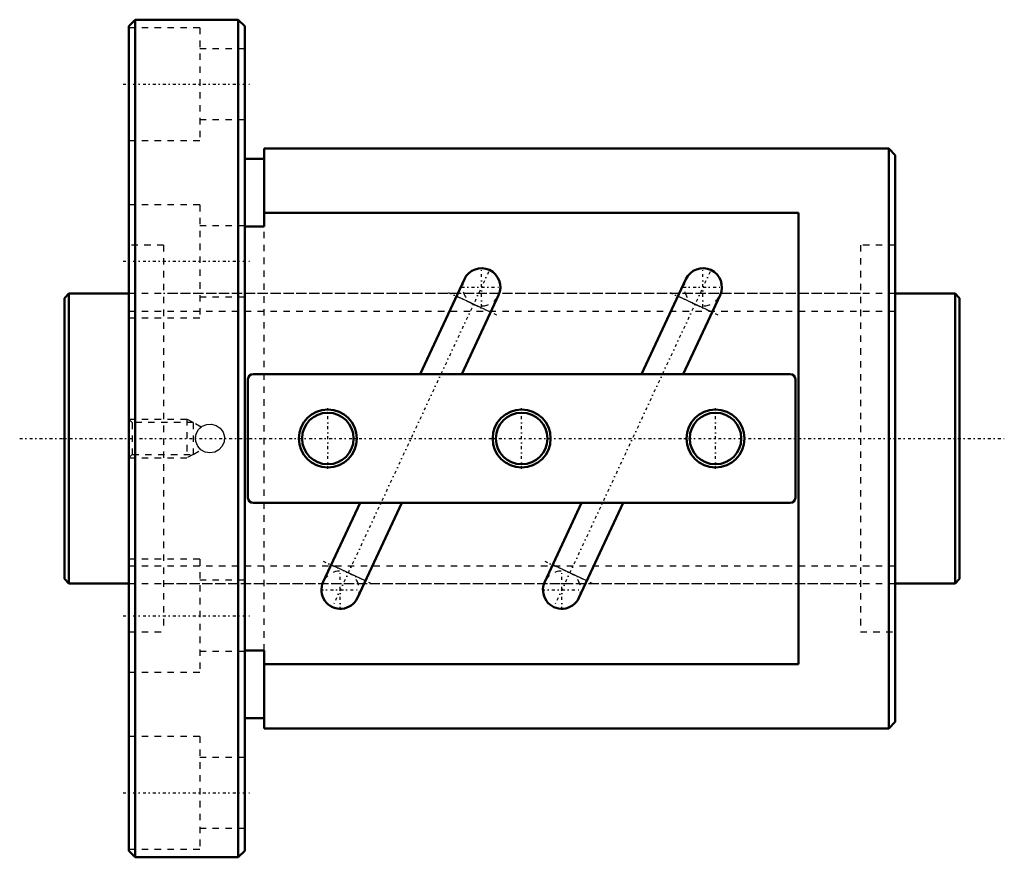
# Model space of a CAD drawing. Header units: millimetres. Extents: x -7 to 146, y -65 to 65.
import ezdxf

# ---------------------------------------------------------------- set-up
doc = ezdxf.new("R2010")
doc.units = ezdxf.units.MM
doc.linetypes.add('Center', pattern=[1.5, 0.45, -0.5, 0.05, -0.5])
doc.linetypes.add('Dashed', pattern=[2, 1, -1])
for name, color, linetype, lineweight in [('2d ConnectionPoints', 7, 'Continuous', 50), ('AM_0', 7, 'Continuous', 50), ('AM_4', 3, 'Continuous', 25), ('AM_5', 3, 'Continuous', 25), ('AM_7', 7, 'Center', 25), ('AM_9', 6, 'Dashed', 25)]:
    doc.layers.add(name, color=color, linetype=linetype, lineweight=lineweight)

# ---------------------------------------------------------------- blocks, each defined once
blk = doc.blocks.new('1_BNF_4512_5RR_Nut_0_in_BNF4512V_5RRG1_139LC0_000_rev_0')
at = {"layer": 'AM_0'}
for p, q in [((11, 65), (10, 64)), ((27, 65), (11, 65)), ((11, 65), (11, -65)), ((28, 64), (27, 65)), ((27, 65), (27, -65)), ((10, 64), (10, -64)), ((28, 64), (28, -64)), ((31, 45), (31, 32.92)), ((128, 45), (31, 45)), ((129, 44), (128, 45)), ((128, 45), (128, -45)), ((31, 43.4), (28, 43.4)), ((129, 44), (129, -44)), ((114, 35), (31, 35)), ((114, -35), (114, 35)), ((31, 32.92), (28, 32.92)), ((62.1, 24.74), (55.23, 10)), ((96.5, 24.74), (89.63, 10)), ((61.7, 10), (67.42, 22.26)), ((96.1, 10), (101.82, 22.26)), ((28.5, 9.2), (28.5, -9.2)), ((112.7, 10), (29.3, 10)), ((113.5, -9.2), (113.5, 9.2)), ((29.3, -10), (112.7, -10)), ((45.9, -10), (40.18, -22.26)), ((45.5, -24.74), (52.37, -10)), ((80.3, -10), (74.58, -22.26)), ((79.9, -24.74), (86.77, -10)), ((28, -32.92), (31, -32.92)), ((31, -32.92), (31, -45)), ((31, -35), (114, -35)), ((28, -43.4), (31, -43.4)), ((128, -45), (129, -44)), ((31, -45), (128, -45)), ((10, -64), (11, -65)), ((27, -65), (28, -64)), ((11, -65), (27, -65))]:
    blk.add_line(p, q, dxfattribs=at)
for centre, radius in [((40.9, 0), 4.5), ((40.9, 0), 4), ((71, 0), 4.5), ((71, 0), 4), ((101.1, 0), 4.5), ((101.1, 0), 4)]:
    blk.add_circle(centre, radius, dxfattribs=at)
for centre, radius, start, end in [((64.76, 23.5), 2.93, 335, 155), ((99.16, 23.5), 2.93, 335, 155), ((29.3, 9.2), 0.8, 90, 180), ((112.7, 9.2), 0.8, 0, 90), ((29.3, -9.2), 0.8, 180, 270), ((112.7, -9.2), 0.8, 270, 360), ((42.84, -23.5), 2.93, 155, 335), ((77.24, -23.5), 2.93, 155, 335)]:
    blk.add_arc(centre, radius, start, end, dxfattribs=at)
at = {"layer": 'AM_4'}
for p, q in [((66.18, 19.61), (60.86, 22.08)), ((100.58, 19.61), (95.26, 22.08)), ((46.74, -22.08), (41.42, -19.61)), ((81.14, -22.08), (75.82, -19.61))]:
    blk.add_line(p, q, dxfattribs=at)
at = {"layer": 'AM_5', "linetype": 'Dashed'}
for p, q in [((10, 3), (19, 3)), ((20, 2.46), (19, 3)), ((19, 3), (19, -3)), ((10, -3), (19, -3)), ((20, -2.46), (19, -3))]:
    blk.add_line(p, q, dxfattribs=at)
at = {"layer": 'AM_7'}
for p, q in [((9.1, 55), (28.9, 55)), ((9.1, 27.5), (28.9, 27.5)), ((64.76, 20.42), (64.76, 26.58)), ((99.16, 20.42), (99.16, 26.58)), ((65.86, 25.85), (41.74, -25.85)), ((100.26, 25.85), (76.14, -25.85)), ((61.68, 23.5), (67.84, 23.5)), ((96.08, 23.5), (102.24, 23.5)), ((59.64, 22.66), (67.41, 19.03)), ((94.04, 22.66), (101.81, 19.03)), ((40.9, -4.73), (40.9, 4.73)), ((71, -4.73), (71, 4.73)), ((101.1, -4.73), (101.1, 4.73)), ((40.19, -19.03), (47.96, -22.66)), ((74.59, -19.03), (82.36, -22.66)), ((42.84, -26.58), (42.84, -20.42)), ((77.24, -26.58), (77.24, -20.42)), ((39.76, -23.5), (45.92, -23.5)), ((74.16, -23.5), (80.32, -23.5)), ((9.1, -27.5), (28.9, -27.5)), ((9.1, -55), (28.9, -55))]:
    blk.add_line(p, q, dxfattribs=at)
at = {"layer": 'AM_9'}
for p, q in [((21, 63.75), (10, 63.75)), ((21, 63.75), (21, 46.25)), ((28, 60.5), (21, 60.5)), ((21, 49.5), (28, 49.5)), ((10, 46.25), (21, 46.25)), ((21, 36.25), (10, 36.25)), ((21, 36.25), (21, 18.75)), ((28, 33), (21, 33)), ((31, -32.92), (31, 32.92)), ((15.4, 30), (10, 30)), ((15.4, 30), (15.4, -30)), ((129, 30), (123.6, 30)), ((123.6, 30), (123.6, -30)), ((123.6, 22.5), (15.4, 22.5)), ((21, 22), (28, 22)), ((10, 18.75), (21, 18.75)), ((10.54, 2.46), (10, 3)), ((20, 2.46), (10.54, 2.46)), ((10.54, 2.46), (10.54, -2.46)), ((21.22, 1.78), (20, 2.46)), ((20, 2.46), (20, -2.46)), ((10, -3), (10.54, -2.46)), ((10.54, -2.46), (20, -2.46)), ((20, -2.46), (21.21, -1.78)), ((21, -18.75), (10, -18.75)), ((21, -18.75), (21, -36.25)), ((15.4, -22.5), (123.6, -22.5)), ((28, -22), (21, -22)), ((10, -30), (15.4, -30)), ((123.6, -30), (129, -30)), ((21, -33), (28, -33)), ((10, -36.25), (21, -36.25)), ((21, -46.25), (10, -46.25)), ((21, -46.25), (21, -63.75)), ((28, -49.5), (21, -49.5)), ((21, -60.5), (28, -60.5)), ((10, -63.75), (21, -63.75))]:
    blk.add_line(p, q, dxfattribs=at)
for points in [[(20.35, 0), (20.48, 0.74), (20.84, 1.4), (21.4, 1.9), (22.1, 2.19), (22.86, 2.24), (23.58, 2.03), (24.19, 1.59), (24.63, 0.97), (24.84, 0.25), (24.79, -0.5), (24.5, -1.2), (24, -1.76), (23.34, -2.13), (22.59, -2.25), (21.85, -2.12), (21.19, -1.76), (20.69, -1.19), (20.4, -0.49), (20.35, 0)], [(20.84, 1.4), (20.84, 1.41), (21.1, 1.68), (21.22, 1.78), (21.22, 1.78)], [(20.36, -0.16), (20.35, 0.12), (20.41, 0.52), (20.46, 0.68)]]:
    blk.add_lwpolyline(points, dxfattribs=at)
for centre, start, end in [((64.76, 23.5), 155, 335), ((99.16, 23.5), 155, 335), ((42.84, -23.5), 335, 155), ((77.24, -23.5), 335, 155)]:
    blk.add_arc(centre, 2.93, start, end, dxfattribs=at)
blk = doc.blocks.new('2_BNF_4512_5RR000_Shaft_0_in_BNF4512V_5RRG1_139LC0_000_rev_0')
at = {"layer": 'AM_0'}
for p, q in [((0.7, 22.5), (0, 21.8)), ((0, 21.8), (0, -21.8)), ((10, 22.5), (0.7, 22.5)), ((0.7, 22.5), (0.7, -22.5)), ((138.3, 22.5), (129, 22.5)), ((139, 21.8), (138.3, 22.5)), ((138.3, 22.5), (138.3, -22.5)), ((139, 21.8), (139, -21.8)), ((0, -21.8), (0.7, -22.5)), ((0.7, -22.5), (10, -22.5)), ((129, -22.5), (138.3, -22.5)), ((138.3, -22.5), (139, -21.8))]:
    blk.add_line(p, q, dxfattribs=at)
at = {"layer": 'AM_5', "linetype": 'Dashed'}
for p, q in [((10, 19.7395), (129, 19.7395)), ((10, -19.7395), (129, -19.7395))]:
    blk.add_line(p, q, dxfattribs=at)
at = {"layer": 'AM_7'}
blk.add_line((-6.95, 0), (145.95, 0), dxfattribs=at)
at = {"layer": 'AM_9'}
for p, q in [((129, 22.5), (10, 22.5)), ((10, -22.5), (129, -22.5))]:
    blk.add_line(p, q, dxfattribs=at)

msp = doc.modelspace()

# ---------------------------------------------------------------- linework, layer by layer
at = {"layer": '2d ConnectionPoints'}
for p in [(0, 0), (10, 0)]:
    msp.add_point(p, dxfattribs=at)

# ---------------------------------------------------------------- block references
for name in ['1_BNF_4512_5RR_Nut_0_in_BNF4512V_5RRG1_139LC0_000_rev_0', '2_BNF_4512_5RR000_Shaft_0_in_BNF4512V_5RRG1_139LC0_000_rev_0']:
    msp.add_blockref(name, (0, 0))

doc.saveas('drawing.dxf')
